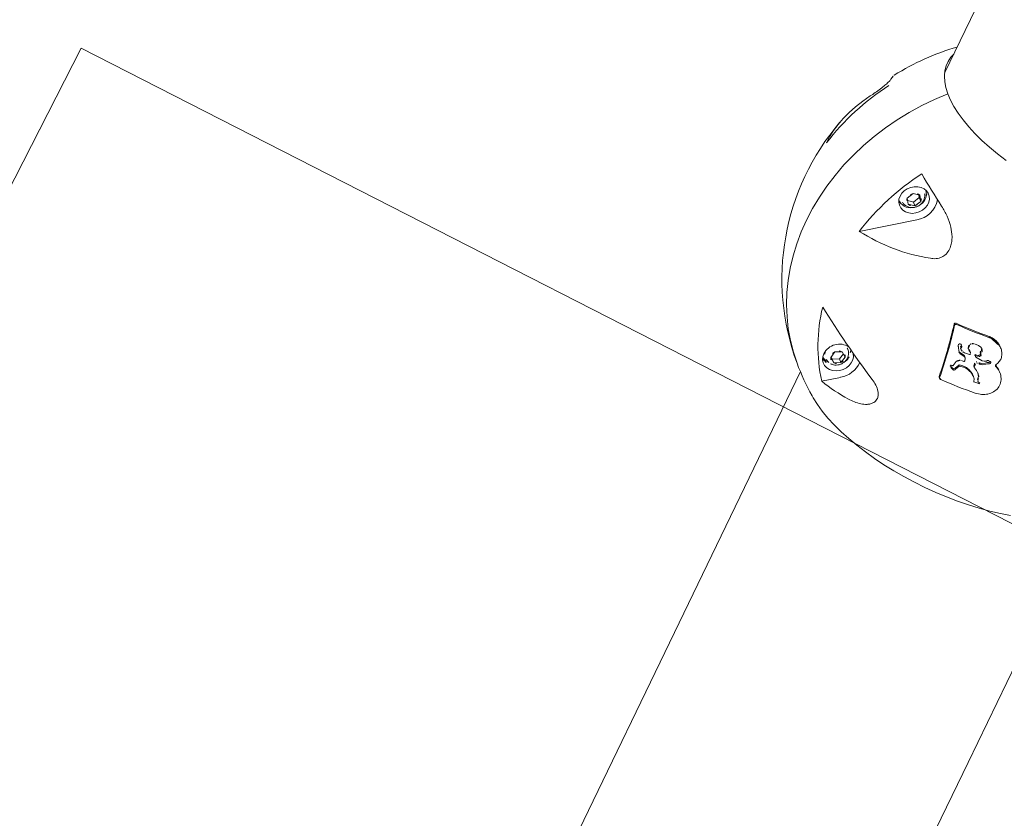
# Model space of a CAD drawing. Extents: x 5459245 to 5462690, y 5971016 to 5972523.
# Tile 86 of 136: x 5462451.13 to 5462451.538, y 5972213.039 to 5972213.37. Entities that reach past the tile are written whole.
import ezdxf

# ---------------------------------------------------------------- set-up
doc = ezdxf.new("R2010")
doc.units = 0
doc.layers.add('A_MAŁA ARCHITEKTURA', color=195, linetype='CONTINUOUS', lineweight=9)

# ---------------------------------------------------------------- blocks, each defined once
blk = doc.blocks.new('A$C43995eb0')
at = {"layer": 'A_MAŁA ARCHITEKTURA'}
for p, q in [((2397.12, -1481.29), (2397.12, -781.53)), ((3092.12, -1481.29), (2397.12, -1481.29))]:
    blk.add_line(p, q, dxfattribs=at)
at = {"layer": 'A_MAŁA ARCHITEKTURA', "linetype": 'Continuous'}
for p, q in [((2665.97, -1015.48), (2493.56, -1019.38)), ((2493.56, -1019.38), (2377.94, -1021.99)), ((2343.79, -1081.08), (2343.42, -1081.49)), ((2334.65, -1085.33), (2334.27, -1085.74)), ((2341.43, -1087.63), (2341.5, -1087.55)), ((2341.98, -1088.3), (2342.42, -1089.11)), ((2342, -1087.07), (2342.38, -1087.69)), ((2342.37, -1086.66), (2342.76, -1087.28)), ((2342.41, -1087.76), (2342.38, -1087.69)), ((2342.94, -1088.39), (2342.41, -1087.76)), ((2342.79, -1087.35), (2342.76, -1087.28)), ((2343.32, -1087.98), (2342.79, -1087.35)), ((2342.94, -1088.39), (2343.78, -1089.65)), ((2343.32, -1087.98), (2344.16, -1089.23)), ((2347.35, -1090.13), (2348.28, -1088.89)), ((2350.58, -1088.08), (2349.54, -1088.37)), ((2350.96, -1087.67), (2349.92, -1087.96)), ((2351.16, -1087.41), (2351.41, -1086.57)), ((2351.74, -1086.86), (2352.02, -1089.03)), ((2352.2, -1088.98), (2351.9, -1089.08)), ((2337.69, -1094.21), (2337.86, -1093.07)), ((2341.44, -1092.49), (2341.63, -1093.43)), ((2341.81, -1092.08), (2342, -1093.01)), ((2342.11, -1093.54), (2342.49, -1093.13)), ((2342.69, -1089.84), (2342.42, -1089.11)), ((2342.72, -1089.99), (2342.57, -1092.92)), ((2346.72, -1091.47), (2347.35, -1090.13)), ((2350.17, -1090.19), (2349.8, -1090.61)), ((2350.91, -1089.53), (2351.9, -1089.08)), ((2337.88, -1095.98), (2337.69, -1094.21)), ((2341.23, -1096.64), (2340.96, -1097.2)), ((2341.82, -1095.83), (2341.45, -1096.24)), ((2342.26, -1095.59), (2342.44, -1095.58)), ((2342.71, -1095.84), (2343.05, -1097.95)), ((2344.65, -1096.9), (2344.28, -1097.31)), ((2344.77, -1096.8), (2345.08, -1096.63)), ((2345.08, -1096.63), (2346.03, -1096.33)), ((2346.52, -1097.66), (2346.37, -1096.61)), ((2341.01, -1100.46), (2341.41, -1100.57)), ((2341.39, -1100.05), (2341.79, -1100.15)), ((2343.54, -1100.39), (2342.15, -1101.2)), ((2342.22, -1100.16), (2342.6, -1099.75)), ((2342.7, -1099.62), (2342.6, -1099.75)), ((2342.92, -1099.14), (2342.7, -1099.62)), ((2344.03, -1097.93), (2343.82, -1099.75)), ((2344.4, -1097.52), (2344.2, -1099.33)), ((2349.84, -1099.75), (2347.84, -1099.38)), ((2350.46, -1098.58), (2348.67, -1097.81)), ((2350.84, -1098.17), (2349.05, -1097.4)), ((2350.13, -1100.39), (2350.11, -1100.09)), ((2350.46, -1098.58), (2350.84, -1098.78)), ((2350.69, -1100.79), (2350.75, -1100.72)), ((2350.84, -1098.17), (2351.22, -1098.37)), ((2350.84, -1098.78), (2351.02, -1098.96)), ((2350.96, -1099.73), (2351.07, -1099.31)), ((2351.22, -1098.37), (2351.4, -1098.55)), ((2351.34, -1099.32), (2351.44, -1098.9)), ((2341.48, -1101.67), (2341.18, -1101.7)), ((2356.83, -1102.7), (2357.21, -1102.29)), ((2318.08, -1159.7), (2302.99, -1140.69)), ((2367.13, -1141.18), (2365.72, -1143.32)), ((2369.98, -1141.69), (2367.13, -1141.18)), ((2368.84, -1142.92), (2369.98, -1141.69)), ((2371.41, -1144.33), (2369.98, -1141.69)), ((2380.45, -1145.31), (2375.48, -1139.05)), ((2290.48, -1142.83), (2290.27, -1143.06)), ((2295.44, -1142.66), (2293.35, -1144.16)), ((2293.35, -1144.16), (2293.99, -1146.96)), ((2294.31, -1143.9), (2293.44, -1144.52)), ((2294.31, -1143.9), (2295.44, -1142.66)), ((2297.03, -1145.2), (2294.31, -1143.9)), ((2298.16, -1143.97), (2295.44, -1142.66)), ((2297.03, -1145.2), (2298.16, -1143.97)), ((2297.58, -1147.64), (2297.03, -1145.2)), ((2298.8, -1146.77), (2298.16, -1143.97)), ((2365.72, -1143.32), (2367.15, -1145.96)), ((2368.84, -1142.92), (2366.28, -1142.47)), ((2367.15, -1145.96), (2370, -1146.46)), ((2370.28, -1145.56), (2368.84, -1142.92)), ((2369.72, -1146.41), (2370.28, -1145.56)), ((2370, -1146.46), (2371.41, -1144.33)), ((2370.28, -1145.56), (2371.41, -1144.33)), ((2293.99, -1146.96), (2296.71, -1148.26)), ((2296.71, -1148.26), (2298.8, -1146.77)), ((2371.46, -1149.4), (2371.67, -1149.17)), ((2496.56, -1152.34), (2669.65, -1148.43)), ((2298.97, -1151.04), (2299.18, -1150.81)), ((2380.94, -1154.96), (2496.56, -1152.34)), ((2179.42, -1159.51), (2243.63, -1158.06))]:
    blk.add_line(p, q, dxfattribs=at)
at = {"layer": 'A_MAŁA ARCHITEKTURA', "linetype": 'Continuous', "flags": 128}
for points in [[(2264.27, -1118.87), (2263.45, -1123.29), (2262.48, -1127.54), (2261.39, -1131.6), (2260.17, -1135.45), (2258.83, -1139.06), (2257.37, -1142.42), (2255.81, -1145.51), (2254.16, -1148.32), (2252.42, -1150.82), (2250.6, -1153)], [(2394.45, -1050.28), (2395.65, -1054.42), (2396.72, -1058.74), (2397.66, -1063.22), (2398.46, -1067.83), (2399.11, -1072.56), (2399.63, -1077.37), (2399.99, -1082.24), (2400.2, -1087.15), (2400.26, -1092.06), (2400.17, -1096.96), (2399.93, -1101.81), (2399.54, -1106.59), (2399, -1111.28), (2398.32, -1115.84), (2397.49, -1120.26), (2396.53, -1124.52), (2395.43, -1128.58), (2394.21, -1132.42), (2392.87, -1136.03), (2391.41, -1139.4), (2389.85, -1142.48), (2388.2, -1145.29), (2387.67, -1146.1)], [(2364.15, -1139.05), (2364.37, -1138.87), (2365.46, -1138.22), (2366.72, -1137.87), (2368.09, -1137.84), (2369.49, -1138.13), (2370.84, -1138.72), (2372.07, -1139.58), (2373.12, -1140.66), (2373.93, -1141.91), (2374.45, -1143.26), (2374.66, -1144.64), (2374.54, -1145.96), (2374.11, -1147.17), (2373.38, -1148.19), (2372.39, -1148.97), (2371.21, -1149.47), (2369.88, -1149.66), (2369.88, -1149.66)], [(2297.39, -1151.3), (2296, -1151.17), (2294.62, -1150.73), (2293.32, -1150), (2292.17, -1149.02), (2291.23, -1147.85), (2290.57, -1146.54), (2290.2, -1145.17), (2290.15, -1143.81), (2290.43, -1142.53), (2291.02, -1141.41), (2291.88, -1140.5), (2292.97, -1139.86), (2294.24, -1139.51), (2295.6, -1139.48), (2297, -1139.77), (2298.35, -1140.36), (2299.58, -1141.22), (2300.63, -1142.3), (2301.44, -1143.55), (2301.96, -1144.9), (2302.17, -1146.28), (2302.05, -1147.6), (2301.62, -1148.81), (2300.89, -1149.83), (2299.9, -1150.61), (2298.72, -1151.11), (2297.39, -1151.3)], [(2363.37, -1140.51), (2364.19, -1140.19), (2364.65, -1140.09)], [(2250.6, -1153), (2248.71, -1154.86), (2246.76, -1156.38), (2244.76, -1157.55), (2242.73, -1158.38), (2240.67, -1158.84), (2238.6, -1158.95), (2236.52, -1158.7), (2234.89, -1158.26)], [(2250.6, -1153), (2255.16, -1156.81), (2259.89, -1160.39), (2264.78, -1163.72), (2269.82, -1166.79), (2274.97, -1169.59), (2280.24, -1172.1), (2285.59, -1174.33), (2291.01, -1176.26), (2296.47, -1177.89), (2301.97, -1179.2), (2307.47, -1180.2), (2312.97, -1180.88), (2318.44, -1181.24), (2323.86, -1181.28), (2329.21, -1181), (2334.47, -1180.4), (2339.63, -1179.47), (2344.67, -1178.24), (2349.57, -1176.69), (2354.3, -1174.83), (2358.87, -1172.67), (2363.24, -1170.23), (2367.4, -1167.5), (2371.34, -1164.49), (2375.05, -1161.23), (2378.45, -1157.78)], [(2378.45, -1157.78), (2375.05, -1161.23), (2371.34, -1164.49), (2367.4, -1167.5), (2363.24, -1170.23), (2358.87, -1172.67), (2354.3, -1174.83), (2349.57, -1176.69), (2344.67, -1178.24), (2339.63, -1179.47), (2334.47, -1180.4), (2329.21, -1181), (2323.86, -1181.28), (2318.44, -1181.24), (2312.97, -1180.88), (2307.47, -1180.2), (2301.97, -1179.2), (2296.47, -1177.89), (2291.01, -1176.26), (2285.59, -1174.33), (2280.24, -1172.1), (2274.97, -1169.59), (2269.82, -1166.79), (2264.78, -1163.72), (2259.89, -1160.39), (2255.16, -1156.81), (2250.6, -1153)], [(2291.65, -1188.5), (2288.75, -1188.48), (2285.74, -1188.2), (2282.62, -1187.67), (2279.43, -1186.87), (2276.16, -1185.81), (2272.82, -1184.51), (2269.44, -1182.96), (2266.03, -1181.16)]]:
    blk.add_lwpolyline(points, dxfattribs=at)
at = {"layer": 'A_MAŁA ARCHITEKTURA', "linetype": 'Continuous'}
for centre, radius, start, end in [((2147.64, -1114.79), 210.19, 3.5875, 7.7683), ((2129.23, -1118.11), 204.82, 3.2179, 7.3305), ((2129.61, -1117.7), 204.82, 3.2179, 7.3305), ((2386.83, -1316.33), 215.6, 98.0782, 104.0784), ((2387.21, -1315.91), 215.6, 98.0782, 104.0784), ((2241.71, -1152.32), 76.72, 354.4819, 18.2669), ((2005.18, -948.46), 406.44, 328.8153, 333.9398), ((2314.89, -1130.81), 67.14, 347.5291, 358.9564), ((1961.4, -941.02), 383.94, 327.4718, 329.8181), ((2294.6, -1146.74), 10.35, 35.8039, 106.5059), ((2366.73, -1145.7), 10.98, 37.2681, 91.6795), ((2294, -1146.45), 5.03, 60.3909, 137.9587), ((2293.02, -1146.45), 4.81, 100.371, 121.7176), ((2369.82, -1142.5), 7.16, 174.2174, 270.5052), ((2366.54, -1144.05), 3.69, 125.7712, 183.7473), ((2366.44, -1144.77), 4.99, 62.8612, 132.8033), ((2367.93, -1143.25), 2.21, 111.1643, 181.9376), ((2368.09, -1144.08), 3.05, 51.6885, 108.3041), ((2368.03, -1144.46), 3.39, 2.24, 54.8554), ((2296.23, -1144.98), 2.99, 164.0827, 221.4408), ((2295.46, -1144.89), 2.23, 90.4225, 160.8618), ((2295.47, -1146.09), 3.43, 38.3043, 90.4788), ((2295.92, -1145.95), 2.99, 344.0827, 41.4408), ((2295.35, -1147.61), 4.98, 316.2722, 37.7175), ((2336.96, -1091.92), 68.86, 283.374, 309.165), ((2369.1, -1143.19), 3.39, 182.24, 234.8554), ((2369.04, -1143.57), 3.05, 231.6885, 288.3041), ((2369.2, -1144.4), 2.21, 291.1643, 1.9376), ((2367.83, -1145.99), 4.96, 316.5731, 32.3627), ((2304.78, -1090.16), 100, 317.4544, 325.9878), ((2336.74, -1058.88), 102.53, 239.7654, 259.5164), ((2296.68, -1144.83), 3.43, 218.3043, 270.4788), ((2296.69, -1146.04), 2.23, 270.4225, 340.8618), ((2295.33, -1148.58), 4.83, 333.2295, 354.4996), ((2368.53, -1145.89), 3.67, 270.9468, 329.4858), ((2367.82, -1146.95), 4.83, 333.2295, 354.4996), ((2304.78, -1090.16), 100, 222.977, 239.3843), ((2304.78, -1090.16), 100, 256.5068, 317.4544), ((2256.26, -1170.29), 6.44, 252.9195, 292.0636), ((2310.31, -1087.68), 102.53, 239.7654, 259.5164)]:
    blk.add_arc(centre, radius, start, end, dxfattribs=at)
for points, knots in [([(2342.07, -1083.99), (2342.43, -1083.19), (2343.15, -1081.6), (2345.01, -1079.84), (2347.27, -1078.86), (2349.72, -1078.82), (2352.04, -1079.76), (2353.95, -1081.47), (2355.34, -1083.75), (2355.71, -1085.5), (2355.9, -1086.38)], [0, 0, 0, 0, 0.12517, 0.249642, 0.374442, 0.499277, 0.624094, 0.749439, 0.874606, 1, 1, 1, 1]), ([(2332.76, -1091.56), (2332.72, -1090.94), (2332.64, -1089.71), (2333.07, -1087.89), (2333.86, -1086.24), (2335.02, -1084.84), (2336.51, -1083.83), (2338.2, -1083.33), (2339.98, -1083.4), (2341.04, -1083.92), (2341.57, -1084.19)], [0, 0, 0, 0, 0.1254608, 0.2500666, 0.3746969, 0.4997069, 0.6250196, 0.7495585, 0.874271, 1, 1, 1, 1]), ([(2342.07, -1083.99), (2342.05, -1084.03), (2342.01, -1084.11), (2341.94, -1084.18), (2341.87, -1084.22), (2341.79, -1084.24), (2341.72, -1084.24), (2341.64, -1084.22), (2341.59, -1084.2), (2341.57, -1084.19)], [0, 0, 0, 0, 0.24899, 0.37424, 0.499084, 0.624248, 0.749403, 0.874532, 1, 1, 1, 1]), ([(2341.78, -1084.23), (2342.09, -1083.46), (2342.5, -1082.43), (2343.28, -1081.73), (2343.48, -1081.56)], [0, 0, 0, 0, 0.7427575, 1, 1, 1, 1]), ([(2332.38, -1091.97), (2332.34, -1091.36), (2332.26, -1090.12), (2332.7, -1088.31), (2333.36, -1086.8), (2334.04, -1086.07), (2334.31, -1085.78)], [0, 0, 0, 0, 0.272588, 0.545898, 0.818986, 1, 1, 1, 1]), ([(2341.44, -1087.9), (2341.43, -1087.88), (2341.4, -1087.84), (2341.39, -1087.77), (2341.39, -1087.69), (2341.42, -1087.65), (2341.43, -1087.63)], [0, 0, 0, 0, 0.249704, 0.499786, 0.749767, 1, 1, 1, 1]), ([(2341.86, -1088.21), (2341.79, -1088.18), (2341.63, -1088.1), (2341.5, -1087.97), (2341.44, -1087.9)], [0, 0, 0, 0, 0.499112, 1, 1, 1, 1]), ([(2341.45, -1086.88), (2341.45, -1086.84), (2341.45, -1086.76), (2341.47, -1086.68), (2341.49, -1086.64)], [0, 0, 0, 0, 0.4994, 1, 1, 1, 1]), ([(2341.54, -1087.28), (2341.52, -1087.22), (2341.46, -1087.09), (2341.45, -1086.95), (2341.45, -1086.88)], [0, 0, 0, 0, 0.499186, 1, 1, 1, 1]), ([(2341.49, -1086.64), (2341.51, -1086.59), (2341.55, -1086.5), (2341.66, -1086.4), (2341.8, -1086.35), (2341.9, -1086.37), (2341.95, -1086.38)], [0, 0, 0, 0, 0.250231, 0.50008, 0.74975, 1, 1, 1, 1]), ([(2341.54, -1087.28), (2341.55, -1087.31), (2341.57, -1087.35), (2341.56, -1087.43), (2341.54, -1087.5), (2341.51, -1087.53), (2341.5, -1087.55)], [0, 0, 0, 0, 0.2499151, 0.5000418, 0.7499926, 1, 1, 1, 1]), ([(2341.57, -1086.79), (2341.65, -1086.82), (2341.81, -1086.88), (2341.94, -1087.01), (2342, -1087.07)], [0, 0, 0, 0, 0.499055, 1, 1, 1, 1]), ([(2341.86, -1088.21), (2341.89, -1088.23), (2341.93, -1088.25), (2341.96, -1088.29), (2341.98, -1088.3)], [0, 0, 0, 0, 0.499009, 1, 1, 1, 1]), ([(2341.95, -1086.38), (2342.03, -1086.41), (2342.19, -1086.47), (2342.31, -1086.6), (2342.37, -1086.66)], [0, 0, 0, 0, 0.499055, 1, 1, 1, 1]), ([(2347.9, -1089.3), (2348.15, -1089.09), (2348.64, -1088.66), (2349.24, -1088.47), (2349.54, -1088.37)], [0, 0, 0, 0, 0.500155, 1, 1, 1, 1]), ([(2348.28, -1088.89), (2348.53, -1088.67), (2349.02, -1088.25), (2349.62, -1088.06), (2349.92, -1087.96)], [0, 0, 0, 0, 0.500155, 1, 1, 1, 1]), ([(2351.16, -1087.41), (2351.16, -1087.44), (2351.14, -1087.5), (2351.1, -1087.57), (2351.04, -1087.64), (2350.99, -1087.66), (2350.96, -1087.67)], [0, 0, 0, 0, 0.250267, 0.500046, 0.749598, 1, 1, 1, 1]), ([(2351.35, -1086.71), (2351.4, -1086.71), (2351.5, -1086.69), (2351.59, -1086.72), (2351.64, -1086.74)], [0, 0, 0, 0, 0.499114, 1, 1, 1, 1]), ([(2351.64, -1086.74), (2351.65, -1086.74), (2351.68, -1086.75), (2351.71, -1086.78), (2351.73, -1086.82), (2351.74, -1086.85), (2351.74, -1086.86)], [0, 0, 0, 0, 0.247175, 0.499606, 0.748246, 1, 1, 1, 1]), ([(2337.86, -1093.07), (2337.94, -1092.88), (2338.09, -1092.48), (2338.38, -1092.19), (2338.53, -1092.04)], [0, 0, 0, 0, 0.500364, 1, 1, 1, 1]), ([(2338.15, -1092.45), (2338.23, -1092.39), (2338.4, -1092.26), (2338.7, -1092.17), (2339.01, -1092.16), (2339.2, -1092.24), (2339.3, -1092.27)], [0, 0, 0, 0, 0.250187, 0.499858, 0.749375, 1, 1, 1, 1]), ([(2338.53, -1092.04), (2338.61, -1091.98), (2338.78, -1091.85), (2339.08, -1091.76), (2339.39, -1091.75), (2339.58, -1091.82), (2339.67, -1091.86)], [0, 0, 0, 0, 0.250187, 0.499858, 0.749375, 1, 1, 1, 1]), ([(2340.01, -1092.12), (2339.96, -1092.16), (2339.86, -1092.26), (2339.68, -1092.33), (2339.48, -1092.34), (2339.36, -1092.3), (2339.3, -1092.27)], [0, 0, 0, 0, 0.250115, 0.499774, 0.749302, 1, 1, 1, 1]), ([(2340.39, -1091.71), (2340.34, -1091.75), (2340.24, -1091.84), (2340.06, -1091.92), (2339.86, -1091.93), (2339.73, -1091.89), (2339.67, -1091.86)], [0, 0, 0, 0, 0.2501148, 0.4997736, 0.7493021, 1, 1, 1, 1]), ([(2340.01, -1092.12), (2340.09, -1092.05), (2340.25, -1091.9), (2340.56, -1091.81), (2340.87, -1091.84), (2341.05, -1091.95), (2341.14, -1092.01)], [0, 0, 0, 0, 0.250085, 0.499686, 0.749377, 1, 1, 1, 1]), ([(2340.39, -1091.71), (2340.47, -1091.63), (2340.63, -1091.49), (2340.93, -1091.4), (2341.25, -1091.42), (2341.43, -1091.54), (2341.51, -1091.6)], [0, 0, 0, 0, 0.250085, 0.499686, 0.749377, 1, 1, 1, 1]), ([(2341.14, -1092.01), (2341.2, -1092.08), (2341.34, -1092.21), (2341.4, -1092.39), (2341.44, -1092.49)], [0, 0, 0, 0, 0.499238, 1, 1, 1, 1]), ([(2341.51, -1091.6), (2341.58, -1091.67), (2341.72, -1091.8), (2341.78, -1091.98), (2341.81, -1092.08)], [0, 0, 0, 0, 0.499238, 1, 1, 1, 1]), ([(2342.11, -1093.23), (2342.08, -1093.2), (2342.03, -1093.14), (2342.01, -1093.06), (2342, -1093.01)], [0, 0, 0, 0, 0.49981, 1, 1, 1, 1]), ([(2342.49, -1093.13), (2342.46, -1093.16), (2342.41, -1093.22), (2342.34, -1093.26), (2342.3, -1093.27)], [0, 0, 0, 0, 0.49926, 1, 1, 1, 1]), ([(2342.57, -1092.92), (2342.57, -1092.96), (2342.55, -1093.03), (2342.51, -1093.1), (2342.49, -1093.13)], [0, 0, 0, 0, 0.4995167, 1, 1, 1, 1]), ([(2342.69, -1089.84), (2342.7, -1089.87), (2342.72, -1089.91), (2342.72, -1089.97), (2342.72, -1089.99)], [0, 0, 0, 0, 0.499341, 1, 1, 1, 1]), ([(2343.78, -1089.65), (2343.89, -1089.96), (2344.1, -1090.58), (2344.06, -1091.24), (2344.04, -1091.57)], [0, 0, 0, 0, 0.499787, 1, 1, 1, 1]), ([(2344.2, -1091.94), (2344.17, -1091.92), (2344.12, -1091.88), (2344.06, -1091.79), (2344.03, -1091.68), (2344.03, -1091.61), (2344.04, -1091.57)], [0, 0, 0, 0, 0.249536, 0.4995288, 0.7496254, 1, 1, 1, 1]), ([(2344.16, -1089.23), (2344.26, -1089.54), (2344.48, -1090.17), (2344.43, -1090.83), (2344.41, -1091.16)], [0, 0, 0, 0, 0.499787, 1, 1, 1, 1]), ([(2346.17, -1092.07), (2345.84, -1092.15), (2345.17, -1092.33), (2344.53, -1092.07), (2344.2, -1091.94)], [0, 0, 0, 0, 0.499956, 1, 1, 1, 1]), ([(2344.58, -1091.53), (2344.55, -1091.51), (2344.49, -1091.47), (2344.44, -1091.38), (2344.41, -1091.27), (2344.41, -1091.2), (2344.41, -1091.16)], [0, 0, 0, 0, 0.249536, 0.4995288, 0.7496254, 1, 1, 1, 1]), ([(2346.55, -1091.65), (2346.21, -1091.74), (2345.55, -1091.92), (2344.9, -1091.66), (2344.58, -1091.53)], [0, 0, 0, 0, 0.499956, 1, 1, 1, 1]), ([(2346.34, -1091.88), (2346.32, -1091.92), (2346.29, -1091.98), (2346.23, -1092.04), (2346.19, -1092.06), (2346.17, -1092.07)], [0, 0, 0, 0, 0.498291, 0.751816, 1, 1, 1, 1]), ([(2346.72, -1091.47), (2346.7, -1091.51), (2346.67, -1091.57), (2346.6, -1091.63), (2346.57, -1091.65), (2346.55, -1091.65)], [0, 0, 0, 0, 0.498291, 0.751816, 1, 1, 1, 1]), ([(2348.51, -1097.61), (2348.35, -1096.93), (2348.02, -1095.55), (2348.25, -1093.36), (2348.95, -1091.73), (2349.54, -1090.84), (2349.79, -1090.61), (2349.8, -1090.61)], [0, 0, 0, 0, 0.2848079, 0.5695145, 0.8539151, 0.9974586, 1, 1, 1, 1]), ([(2348.89, -1097.2), (2348.72, -1096.52), (2348.39, -1095.14), (2348.63, -1092.95), (2349.31, -1091.29), (2350.14, -1090.17), (2350.65, -1089.75), (2350.91, -1089.53)], [0, 0, 0, 0, 0.249692, 0.499296, 0.748632, 0.874477, 1, 1, 1, 1]), ([(2338.28, -1096.91), (2338.19, -1096.76), (2338.01, -1096.48), (2337.93, -1096.14), (2337.88, -1095.98)], [0, 0, 0, 0, 0.499874, 1, 1, 1, 1]), ([(2338.89, -1097.46), (2338.78, -1097.38), (2338.54, -1097.24), (2338.37, -1097.02), (2338.28, -1096.91)], [0, 0, 0, 0, 0.499855, 1, 1, 1, 1]), ([(2341.61, -1096.23), (2341.52, -1096.45), (2341.36, -1096.89), (2341.01, -1097.18), (2340.84, -1097.33)], [0, 0, 0, 0, 0.500911, 1, 1, 1, 1]), ([(2341.23, -1096.64), (2341.26, -1096.56), (2341.31, -1096.41), (2341.4, -1096.3), (2341.45, -1096.25)], [0, 0, 0, 0, 0.541187, 1, 1, 1, 1]), ([(2341.61, -1096.23), (2341.63, -1096.15), (2341.69, -1095.99), (2341.84, -1095.8), (2342.04, -1095.65), (2342.19, -1095.61), (2342.26, -1095.59)], [0, 0, 0, 0, 0.250378, 0.500159, 0.749597, 1, 1, 1, 1]), ([(2341.73, -1093.65), (2341.7, -1093.61), (2341.65, -1093.55), (2341.63, -1093.47), (2341.63, -1093.43)], [0, 0, 0, 0, 0.49981, 1, 1, 1, 1]), ([(2341.92, -1093.69), (2341.91, -1093.69), (2341.87, -1093.7), (2341.82, -1093.7), (2341.77, -1093.68), (2341.74, -1093.66), (2341.73, -1093.65)], [0, 0, 0, 0, 0.249916, 0.499571, 0.749239, 1, 1, 1, 1]), ([(2342.11, -1093.54), (2342.09, -1093.57), (2342.03, -1093.63), (2341.96, -1093.67), (2341.92, -1093.69)], [0, 0, 0, 0, 0.49926, 1, 1, 1, 1]), ([(2342.3, -1093.27), (2342.28, -1093.28), (2342.25, -1093.29), (2342.2, -1093.29), (2342.15, -1093.27), (2342.12, -1093.25), (2342.11, -1093.23)], [0, 0, 0, 0, 0.249916, 0.499571, 0.749239, 1, 1, 1, 1]), ([(2342.44, -1095.58), (2342.47, -1095.59), (2342.54, -1095.59), (2342.62, -1095.65), (2342.68, -1095.73), (2342.7, -1095.8), (2342.71, -1095.84)], [0, 0, 0, 0, 0.249464, 0.499287, 0.749395, 1, 1, 1, 1]), ([(2344.03, -1097.93), (2344.03, -1097.86), (2344.05, -1097.72), (2344.13, -1097.53), (2344.23, -1097.35), (2344.34, -1097.26), (2344.39, -1097.21)], [0, 0, 0, 0, 0.249958, 0.499323, 0.749098, 1, 1, 1, 1]), ([(2344.4, -1097.52), (2344.41, -1097.45), (2344.43, -1097.31), (2344.5, -1097.11), (2344.61, -1096.93), (2344.71, -1096.85), (2344.77, -1096.8)], [0, 0, 0, 0, 0.249958, 0.499323, 0.749098, 1, 1, 1, 1]), ([(2346.03, -1096.33), (2346.05, -1096.32), (2346.09, -1096.31), (2346.15, -1096.32), (2346.21, -1096.34), (2346.28, -1096.39), (2346.35, -1096.48), (2346.36, -1096.57), (2346.37, -1096.61)], [0, 0, 0, 0, 0.125206, 0.250224, 0.374172, 0.500803, 0.750023, 1, 1, 1, 1]), ([(2349.05, -1097.4), (2349.03, -1097.39), (2348.99, -1097.37), (2348.93, -1097.31), (2348.91, -1097.24), (2348.89, -1097.2)], [0, 0, 0, 0, 0.250055, 0.499973, 1, 1, 1, 1]), ([(2340.84, -1097.33), (2340.68, -1097.42), (2340.38, -1097.59), (2339.87, -1097.69), (2339.36, -1097.66), (2339.05, -1097.53), (2338.89, -1097.46)], [0, 0, 0, 0, 0.249818, 0.50022, 0.750548, 1, 1, 1, 1]), ([(2340.52, -1101.2), (2340.51, -1101.15), (2340.49, -1101.06), (2340.51, -1100.9), (2340.56, -1100.75), (2340.63, -1100.68), (2340.66, -1100.64)], [0, 0, 0, 0, 0.249615, 0.499509, 0.749564, 1, 1, 1, 1]), ([(2340.76, -1101.57), (2340.7, -1101.52), (2340.6, -1101.42), (2340.54, -1101.28), (2340.52, -1101.2)], [0, 0, 0, 0, 0.499175, 1, 1, 1, 1]), ([(2340.66, -1100.64), (2340.71, -1100.6), (2340.8, -1100.52), (2340.91, -1100.48), (2340.97, -1100.46)], [0, 0, 0, 0, 0.499308, 1, 1, 1, 1]), ([(2341.12, -1100.28), (2341.11, -1100.3), (2341.1, -1100.34), (2341.07, -1100.39), (2341.02, -1100.44), (2340.99, -1100.45), (2340.97, -1100.46)], [0, 0, 0, 0, 0.249797, 0.499153, 0.749166, 1, 1, 1, 1]), ([(2341.12, -1100.28), (2341.12, -1100.25), (2341.14, -1100.18), (2341.2, -1100.12), (2341.25, -1100.08), (2341.29, -1100.06), (2341.34, -1100.04), (2341.37, -1100.05), (2341.39, -1100.05)], [0, 0, 0, 0, 0.249252, 0.498377, 0.624828, 0.748771, 0.874958, 1, 1, 1, 1]), ([(2341.55, -1100.57), (2341.53, -1100.58), (2341.48, -1100.58), (2341.44, -1100.57), (2341.41, -1100.57)], [0, 0, 0, 0, 0.499139, 1, 1, 1, 1]), ([(2342.22, -1100.16), (2342.13, -1100.26), (2341.93, -1100.45), (2341.68, -1100.53), (2341.55, -1100.57)], [0, 0, 0, 0, 0.4998921, 1, 1, 1, 1]), ([(2341.93, -1100.16), (2341.91, -1100.17), (2341.86, -1100.17), (2341.81, -1100.16), (2341.79, -1100.15)], [0, 0, 0, 0, 0.4991392, 1, 1, 1, 1]), ([(2342.6, -1099.75), (2342.5, -1099.85), (2342.31, -1100.04), (2342.05, -1100.12), (2341.93, -1100.16)], [0, 0, 0, 0, 0.499892, 1, 1, 1, 1]), ([(2342.03, -1101.3), (2342.05, -1101.28), (2342.08, -1101.24), (2342.12, -1101.21), (2342.15, -1101.2)], [0, 0, 0, 0, 0.4993322, 1, 1, 1, 1]), ([(2343.05, -1097.95), (2343.06, -1098.15), (2343.08, -1098.56), (2342.97, -1098.95), (2342.92, -1099.14)], [0, 0, 0, 0, 0.500708, 1, 1, 1, 1]), ([(2344.2, -1099.33), (2344.18, -1099.44), (2344.13, -1099.65), (2343.99, -1099.94), (2343.8, -1100.21), (2343.63, -1100.33), (2343.54, -1100.39)], [0, 0, 0, 0, 0.249471, 0.499189, 0.748582, 1, 1, 1, 1]), ([(2343.82, -1099.75), (2343.8, -1099.85), (2343.75, -1100.06), (2343.65, -1100.25), (2343.6, -1100.34)], [0, 0, 0, 0, 0.506122, 1, 1, 1, 1]), ([(2347.84, -1099.38), (2347.67, -1099.31), (2347.34, -1099.16), (2346.95, -1098.74), (2346.66, -1098.24), (2346.57, -1097.85), (2346.52, -1097.66)], [0, 0, 0, 0, 0.249161, 0.499088, 0.749149, 1, 1, 1, 1]), ([(2348.67, -1097.81), (2348.65, -1097.8), (2348.62, -1097.78), (2348.55, -1097.72), (2348.53, -1097.66), (2348.51, -1097.61)], [0, 0, 0, 0, 0.250055, 0.499973, 1, 1, 1, 1]), ([(2349.84, -1099.75), (2349.86, -1099.75), (2349.9, -1099.75), (2349.97, -1099.79), (2350.04, -1099.85), (2350.1, -1099.97), (2350.1, -1100.05), (2350.11, -1100.09)], [0, 0, 0, 0, 0.125173, 0.250237, 0.499817, 0.749608, 1, 1, 1, 1]), ([(2350.49, -1100.85), (2350.44, -1100.83), (2350.35, -1100.8), (2350.24, -1100.69), (2350.16, -1100.55), (2350.14, -1100.44), (2350.13, -1100.39)], [0, 0, 0, 0, 0.249327, 0.499262, 0.749422, 1, 1, 1, 1]), ([(2350.75, -1100.72), (2350.73, -1100.74), (2350.7, -1100.79), (2350.64, -1100.83), (2350.56, -1100.85), (2350.52, -1100.85), (2350.49, -1100.85)], [0, 0, 0, 0, 0.2503, 0.499961, 0.749423, 1, 1, 1, 1]), ([(2350.96, -1099.73), (2350.9, -1099.98), (2350.8, -1100.38), (2350.6, -1100.72), (2350.53, -1100.85)], [0, 0, 0, 0, 0.6367383, 1, 1, 1, 1]), ([(2351.34, -1099.32), (2351.27, -1099.57), (2351.15, -1100.07), (2350.88, -1100.51), (2350.75, -1100.72)], [0, 0, 0, 0, 0.500812, 1, 1, 1, 1]), ([(2351.02, -1098.96), (2351.03, -1098.98), (2351.06, -1099.03), (2351.08, -1099.13), (2351.09, -1099.22), (2351.07, -1099.28), (2351.07, -1099.31)], [0, 0, 0, 0, 0.249874, 0.49965, 0.749663, 1, 1, 1, 1]), ([(2351.4, -1098.55), (2351.41, -1098.57), (2351.44, -1098.62), (2351.46, -1098.71), (2351.47, -1098.81), (2351.45, -1098.87), (2351.44, -1098.9)], [0, 0, 0, 0, 0.249874, 0.49965, 0.749663, 1, 1, 1, 1]), ([(2341.18, -1101.7), (2341.11, -1101.7), (2340.95, -1101.69), (2340.82, -1101.61), (2340.76, -1101.57)], [0, 0, 0, 0, 0.499639, 1, 1, 1, 1]), ([(2342.03, -1101.3), (2341.96, -1101.39), (2341.84, -1101.52), (2341.64, -1101.63), (2341.53, -1101.65), (2341.48, -1101.67)], [0, 0, 0, 0, 0.498893, 0.749318, 1, 1, 1, 1]), ([(2356.83, -1102.7), (2356.81, -1102.72), (2356.75, -1102.78), (2356.65, -1102.84), (2356.58, -1102.86), (2356.54, -1102.86)], [0, 0, 0, 0, 0.278377, 0.638558, 1, 1, 1, 1]), ([(2357.42, -1101.64), (2357.42, -1101.73), (2357.41, -1101.91), (2357.33, -1102.12), (2357.23, -1102.27), (2357.14, -1102.36), (2357.03, -1102.43), (2356.95, -1102.44), (2356.92, -1102.45)], [0, 0, 0, 0, 0.249123, 0.498004, 0.622978, 0.74866, 0.87411, 1, 1, 1, 1]), ([(2334.39, -1107.2), (2334.35, -1107.21), (2334.26, -1107.22), (2334.14, -1107.2), (2334.02, -1107.16), (2333.89, -1107.05), (2333.77, -1106.87), (2333.74, -1106.7), (2333.73, -1106.61)], [0, 0, 0, 0, 0.125192, 0.250141, 0.375162, 0.500485, 0.749701, 1, 1, 1, 1]), ([(2334.77, -1106.79), (2334.73, -1106.8), (2334.64, -1106.81), (2334.51, -1106.79), (2334.4, -1106.74), (2334.26, -1106.64), (2334.14, -1106.46), (2334.12, -1106.28), (2334.11, -1106.2)], [0, 0, 0, 0, 0.125192, 0.250141, 0.375162, 0.500485, 0.749701, 1, 1, 1, 1]), ([(2370.29, -1127.02), (2370.74, -1126.2), (2371.62, -1124.56), (2373.39, -1122.65), (2375.19, -1121.62), (2376.97, -1121.37), (2378.46, -1121.9), (2379.65, -1122.95), (2380.69, -1124.44), (2381.51, -1126.56), (2382, -1129.24), (2382.01, -1131.13), (2382.02, -1132.04)], [0, 0, 0, 0, 0.094019, 0.188841, 0.270931, 0.344624, 0.451218, 0.531644, 0.61223, 0.744947, 0.877933, 1, 1, 1, 1]), ([(2293.29, -1134.04), (2294.12, -1132.73), (2295.79, -1130.1), (2298.94, -1126.83), (2301.93, -1124.7), (2304.41, -1123.6), (2306.54, -1123.04), (2308.91, -1122.99), (2311.2, -1123.73), (2313.08, -1125.24), (2314.09, -1126.86), (2314.47, -1127.97), (2314.57, -1128.28)], [0, 0, 0, 0, 0.174816, 0.349121, 0.487759, 0.558039, 0.628131, 0.711653, 0.795688, 0.870344, 0.964497, 1, 1, 1, 1]), ([(2299.22, -1149.33), (2299.38, -1149), (2299.72, -1148.32), (2299.89, -1147.16), (2299.81, -1145.98), (2299.45, -1144.85), (2298.83, -1143.8), (2297.95, -1142.9), (2296.88, -1142.24), (2295.71, -1141.86), (2294.51, -1141.76), (2293.34, -1141.96), (2292.45, -1142.28), (2292.03, -1142.62), (2291.92, -1142.71)], [0, 0, 0, 0, 0.081868, 0.168996, 0.255248, 0.341973, 0.430541, 0.522178, 0.617672, 0.706238, 0.794025, 0.881237, 0.968162, 1, 1, 1, 1]), ([(2372.34, -1145.27), (2372.31, -1144.87), (2372.25, -1144.07), (2371.81, -1142.94), (2371.13, -1141.93), (2370.19, -1141.07), (2369.07, -1140.47), (2367.87, -1140.17), (2366.67, -1140.14), (2365.53, -1140.43), (2364.74, -1140.75), (2364.42, -1141.03), (2364.39, -1141.06)], [0, 0, 0, 0, 0.109974, 0.216835, 0.326499, 0.440238, 0.558811, 0.667391, 0.77506, 0.882119, 0.988911, 1, 1, 1, 1]), ([(2371.67, -1147.73), (2371.72, -1147.66), (2372, -1147.26), (2372.26, -1146.41), (2372.32, -1145.64), (2372.34, -1145.27)], [0, 0, 0, 0, 0.102436, 0.566356, 1, 1, 1, 1]), ([(2253.85, -1176.22), (2253.85, -1176.22), (2253.88, -1176.27), (2254.13, -1176.36), (2254.37, -1176.45)], [0, 0, 0, 0, 0.014555, 1, 1, 1, 1]), ([(2266.03, -1181.16), (2265.34, -1180.78), (2263.95, -1180.02), (2261.52, -1178.79), (2259.31, -1177.79), (2257.43, -1177.03), (2256.59, -1176.76), (2256.14, -1176.61)], [0, 0, 0, 0, 0.21854, 0.438945, 0.629757, 0.801052, 1, 1, 1, 1])]:
    blk.add_open_spline(points, degree=3, knots=knots, dxfattribs=at)

msp = doc.modelspace()

# ---------------------------------------------------------------- block references
at = {"layer": 'A_MAŁA ARCHITEKTURA', "xscale": 0.001, "yscale": 0.001, "zscale": 0.001, "rotation": 242.9301705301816}
msp.add_blockref('A$C43995eb0', (5462453.5658, 5972214.81866), dxfattribs=at)

doc.saveas('drawing.dxf')
